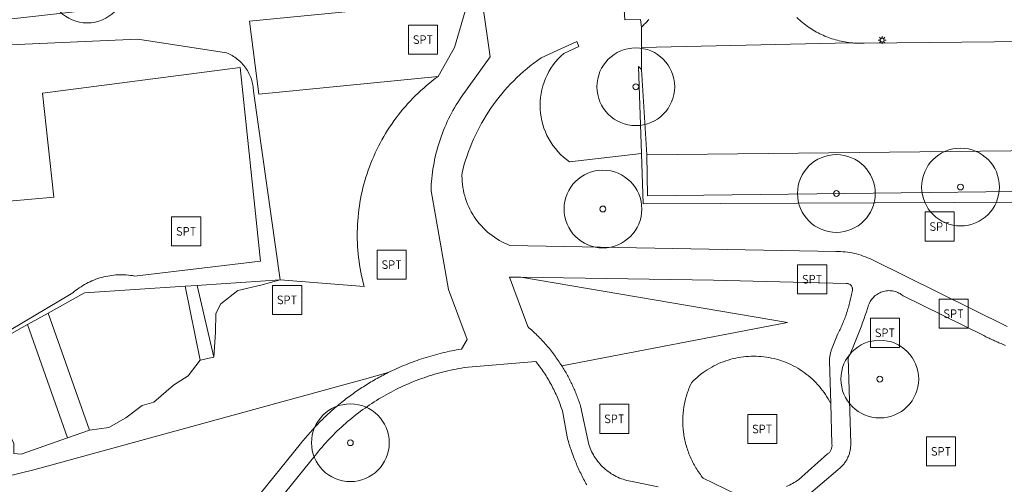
# Model space of a CAD drawing. Header units: metres. Extents: x 187482 to 189800, y 333582 to 335019.
# Tile 24 of 256: x 187707 to 187771, y 333995 to 334025. Entities that reach past the tile are written whole.
import ezdxf
from ezdxf.enums import TextEntityAlignment as Align

# ---------------------------------------------------------------- set-up
doc = ezdxf.new("R2010")
doc.units = ezdxf.units.M
doc.layers.get('0').update_dxf_attribs({"color": 252, "lineweight": 18})
for name, color, linetype, lineweight in [('B-WE-GR-BEPLANTING_CULTUUR_BOSPLANTSOEN-GV', 252, 'Continuous', 18), ('B-WE-GR-BEPLANTING_CULTUUR_HEESTERS-GV', 252, 'Continuous', 18), ('B-WE-GR-BEPLANTING_CULTUUR_VASTE PLANTENVAK-GV', 252, 'Continuous', 18), ('B-WE-GR-BOOM-S', 252, 'Continuous', 18), ('B-WE-IE-MEUBILAIR-S', 252, 'Continuous', 18), ('B-WE-IE-MEUBILAIR_WEGMEUBILAIR-S', 252, 'Continuous', 18), ('B-WE-IE-TERREINAFSCHEIDING_KUNSTMATIG_HEKWERK-G', 252, 'IE-TERREINAFSCHEIDING_KUNSTMATIG-SO', 18), ('B-WE-OG-TERREIN_BEGROEID-GV', 252, 'Continuous', 18), ('B-WE-VH-GESLOTENVERHARDING_ASFALT-GV', 252, 'Continuous', 18), ('B-WE-VH-HALFVERHARDING-GV', 252, 'Continuous', 18), ('B-WE-VH-OPENVERHARDING_TEGEL-GV', 252, 'Continuous', 18)]:
    doc.layers.add(name, color=color, linetype=linetype, lineweight=lineweight)
doc.styles.add('NLCS-ISO', font='NLCS-ISO.ttf')
doc.linetypes.add('IE-TERREINAFSCHEIDING_KUNSTMATIG-SO', pattern='A,4,[82,NLCS.SHX,S=0.75,R=90,X=0,Y=0],4,-2', length=10)

# ---------------------------------------------------------------- blocks, each defined once
blk = doc.blocks.new('SIE-MEUBILAIR_PAAL_LICHTMAST-SO')
for points in [[(-0.62, 0), (-1, 0)], [(-0.71, 0.71), (-0.44, 0.44)], [(0, 1), (0, 0.62)], [(0.44, 0.44), (0.71, 0.71)], [(1, 0), (0.62, 0)], [(-0.71, -0.71), (-0.44, -0.44)], [(0, -0.62), (0, -1)], [(0.44, -0.44), (0.71, -0.71)]]:
    blk.add_lwpolyline(points)
blk.add_circle((0, 0), 0.5)
blk = doc.blocks.new('SIE-WEG_SPEELTOESTEL-SO')
at = {"flags": 128}
blk.add_lwpolyline([(-3.75, -3.75), (3.75, -3.75), (3.75, 3.75), (-3.75, 3.75)], close=True, dxfattribs=at)
at = {"style": 'NLCS-ISO'}
blk.add_text('SPT', height=2.25, dxfattribs=at).set_placement((0, 0), align=Align.MIDDLE_CENTER)
blk = doc.blocks.new('SGR-BOOM_GBKN-SO')
at = {"color": 0, "linetype": 'ByBlock', "lineweight": 18}
for radius in [2, 0.15]:
    blk.add_circle((0, 0), radius, dxfattribs=at)

msp = doc.modelspace()

# ---------------------------------------------------------------- linework, layer by layer
at = {"layer": 'B-WE-GR-BEPLANTING_CULTUUR_BOSPLANTSOEN-GV', "flags": 128}
msp.add_lwpolyline([(187702.942, 334023.34), (187703.333, 334024.768), (187729.341, 334027.716), (187741.071, 334029.238), (187746.077, 334029.887), (187746.093, 334029.649), (187746.157, 334028.677), (187746.393, 334025.111), (187747.403, 334025.131), (187747.46, 334024.65)], dxfattribs=at)
at = {"layer": 'B-WE-GR-BEPLANTING_CULTUUR_BOSPLANTSOEN-GV'}
msp.add_lwpolyline([(187747.46, 334024.65, 0.028799), (187747.938, 334025.144)], format="xyb", dxfattribs=at)
at = {"layer": 'B-WE-GR-BEPLANTING_CULTUUR_HEESTERS-GV', "flags": 128}
msp.add_lwpolyline([(187831.271, 334014.774), (187747.848, 334013.805), (187747.817, 334016.425), (187747.458, 334021.931), (187747.274, 334022.107), (187747.466, 334016.511), (187747.577, 334013.281), (187762.498, 334013.34), (187783.009, 334013.42)], dxfattribs=at)
at = {"layer": 'B-WE-GR-BEPLANTING_CULTUUR_VASTE PLANTENVAK-GV', "flags": 128}
for points in [[(187718.901, 334008.034), (187719.977, 334003.426), (187720.071, 334005.021), (187720.103, 334006.217), (187720.417, 334006.847), (187721.519, 334007.696), (187722.998, 334008.042), (187724.23, 334008.391), (187719.167, 334008.052)], [(187709.327, 334006.256), (187711.981, 333998.728), (187713.211, 333998.885), (187714.313, 333999.515), (187715.351, 334000.301), (187716.106, 334000.522), (187717.365, 334001.623), (187718.309, 334002.221), (187719.1, 334003.221), (187718.122, 334007.981), (187711.659, 334007.548)]]:
    msp.add_lwpolyline(points, close=True, dxfattribs=at)
msp.add_lwpolyline([(187704.539, 334003.972), (187704.68, 334002.429), (187706.033, 334000.134), (187707.099, 333997.87), (187707.099, 333997.215), (187707.579, 333997.186), (187710.566, 333998.229), (187707.997, 334005.518), (187705.707, 334004.249), (187705.636, 334004.225), (187705.564, 334004.202), (187705.492, 334004.18), (187705.42, 334004.159), (187705.348, 334004.138), (187705.276, 334004.119), (187705.203, 334004.1), (187705.13, 334004.083), (187705.057, 334004.066), (187704.983, 334004.05)], dxfattribs=at)
at = {"layer": 'B-WE-IE-TERREINAFSCHEIDING_KUNSTMATIG_HEKWERK-G', "ltscale": 0.2, "flags": 128}
msp.add_lwpolyline([(187687.092, 333992.425), (187691.68, 333997.708), (187693.395, 333999.932), (187697.934, 334005.818), (187698.311, 334006.96), (187698.433, 334007.326), (187699.19, 334009.617), (187702.942, 334023.34), (187703.333, 334024.768), (187729.341, 334027.716), (187741.071, 334029.238), (187746.077, 334029.887), (187746.093, 334029.649), (187746.157, 334028.677), (187746.393, 334025.111), (187747.403, 334025.131), (187747.46, 334024.65), (187747.459, 334023.806), (187747.459, 334023.342), (187747.458, 334021.931), (187747.274, 334022.107), (187747.466, 334016.511), (187747.577, 334013.281), (187762.498, 334013.34), (187783.009, 334013.42), (187791.903, 334013.594), (187801.845, 334013.789)], dxfattribs=at)
at = {"layer": 'B-WE-OG-TERREIN_BEGROEID-GV', "flags": 128}
for points in [[(187735.867, 334020.146), (187737.74, 334022.733), (187736.914, 334028.434), (187736.339, 334026.431), (187735.453, 334023.342), (187734.393, 334021.474)], [(187720.789, 334022.994), (187715.088, 334023.88), (187702.942, 334023.34), (187699.19, 334009.617), (187698.433, 334007.326)], [(187742.463, 334022.953), (187743.43, 334023.411), (187743.318, 334023.732), (187741.008, 334022.671)], [(187699.734, 334005.929), (187698.433, 334007.326), (187701.041, 334012.934), (187709.671, 334013.717), (187708.957, 334020.398), (187721.659, 334022.042), (187722.971, 334009.592), (187714.87, 334008.637)], [(187704.983, 334004.05), (187705.057, 334004.066), (187705.13, 334004.083), (187705.203, 334004.1), (187705.276, 334004.119), (187705.348, 334004.138), (187705.42, 334004.159), (187705.492, 334004.18), (187705.564, 334004.202), (187705.636, 334004.225), (187705.707, 334004.249), (187707.997, 334005.518), (187709.327, 334006.256), (187711.659, 334007.548), (187718.122, 334007.981), (187718.901, 334008.034), (187719.167, 334008.052), (187724.23, 334008.391), (187722.518, 334020.521)], [(187783.009, 334013.42), (187762.498, 334013.34), (187747.577, 334013.281), (187747.466, 334016.511), (187742.846, 334015.979)], [(187735.882, 334003.933), (187736.261, 334004.56), (187735.056, 334007.763), (187733.933, 334014.114)], [(187738.999, 334010.607), (187759.969, 334010.21)], [(187762.274, 334009.689), (187770.97, 334005.396)], [(187729.639, 334007.957), (187724.23, 334008.391), (187722.998, 334008.042), (187721.519, 334007.696), (187720.417, 334006.847), (187720.103, 334006.217), (187720.071, 334005.021), (187719.977, 334003.426), (187719.1, 334003.221), (187718.309, 334002.221), (187717.365, 334001.623), (187716.106, 334000.522), (187715.351, 334000.301), (187714.313, 333999.515), (187713.211, 333998.885), (187711.981, 333998.728), (187710.566, 333998.229), (187707.579, 333997.186), (187707.099, 333997.215)], [(187742.339, 334002.862), (187756.856, 334005.636), (187739.706, 334008.559), (187738.975, 334008.571), (187740.149, 334005.378)], [(187760.628, 334008.153), (187752.092, 334008.36), (187739.706, 334008.559), (187756.856, 334005.636), (187742.339, 334002.862)], [(187710.896, 334007.551), (187706.823, 334005.134)], [(187760.87, 334006.978), (187760.914, 334007.162), (187760.956, 334007.346)], [(187769.749, 334004.663), (187769.613, 334004.731), (187769.477, 334004.801), (187764.3, 334007.354)], [(187762.064, 334006.757), (187761.994, 334006.54), (187761.923, 334006.324), (187761.85, 334006.108), (187761.776, 334005.893)], [(187761.622, 334005.464), (187761.543, 334005.251), (187761.462, 334005.038), (187761.38, 334004.826), (187761.296, 334004.614), (187761.21, 334004.403), (187761.123, 334004.193)], [(187759.633, 334000.438), (187759.549, 334003.153), (187759.551, 334003.208), (187759.554, 334003.263), (187759.558, 334003.318), (187759.564, 334003.373), (187759.57, 334003.427), (187759.578, 334003.482), (187759.588, 334003.536), (187759.598, 334003.59), (187759.61, 334003.644), (187759.623, 334003.697), (187759.637, 334003.75), (187759.652, 334003.803), (187759.668, 334003.855), (187759.686, 334003.907), (187759.705, 334003.959), (187759.725, 334004.01), (187760.069, 334004.868)], [(187770.868, 334004.175), (187770.726, 334004.23), (187770.584, 334004.287)], [(187760.945, 334003.774), (187760.853, 334003.566), (187760.76, 334003.358), (187760.919, 333997.891)], [(187740.669, 334003.135), (187736.073, 334002.748)], [(187731.177, 334002.423), (187729.665, 334002.008), (187708.388, 333996.171)], [(187708.388, 333996.171), (187729.665, 334002.008), (187731.177, 334002.423)], [(187743.541, 334000.278), (187744.079, 333997.795)], [(187742.678, 333998.294), (187742.377, 333999.971)], [(187722.552, 333994.149), (187725.537, 333997.83)], [(187726.475, 333997.082), (187724.212, 333994.29), (187727.49, 333991.18), (187729.598, 333987.686), (187728.091, 333985.956), (187723.449, 333985.109), (187721.596, 333986.028), (187721.376, 333991.851), (187713.637, 333989.833)], [(187760.093, 333996.169), (187758.066, 333994.452)], [(187753.562, 333994.602), (187751.437, 333995.624)]]:
    msp.add_lwpolyline(points, dxfattribs=at)
at = {"layer": 'B-WE-OG-TERREIN_BEGROEID-GV'}
for points in [[(187721.148, 334022.82, 0.034721), (187720.789, 334022.994)], [(187741.292, 334021.338, -0.114216), (187742.463, 334022.953)], [(187721.478, 334022.595, 0.034039), (187721.148, 334022.82)], [(187721.771, 334022.325, 0.037456), (187721.478, 334022.595)], [(187722.023, 334022.016, 0.037589), (187721.771, 334022.325)], [(187741.008, 334022.671, 0.045821), (187739.252, 334021.199)], [(187722.227, 334021.673, 0.03481), (187722.023, 334022.016)], [(187722.38, 334021.305, 0.035899), (187722.227, 334021.673)], [(187722.477, 334020.918, 0.038297), (187722.38, 334021.305)], [(187734.393, 334021.474, 0.07621), (187731.684, 334018.803)], [(187739.252, 334021.199, 0.04559), (187737.789, 334019.435)], [(187740.949, 334019.372, -0.114338), (187741.292, 334021.338)], [(187722.518, 334020.521, 0.037642), (187722.477, 334020.918)], [(187735.066, 334018.757, -0.034886), (187735.867, 334020.146)], [(187737.789, 334019.435, 0.045516), (187736.668, 334017.436)], [(187741.505, 334017.456, -0.113882), (187740.949, 334019.372)], [(187731.684, 334018.803, 0.076298), (187729.897, 334015.444)], [(187734.47, 334017.268, -0.034966), (187735.066, 334018.757)], [(187734.09, 334015.71, -0.035994), (187734.47, 334017.268)], [(187736.668, 334017.436, 0.045268), (187735.926, 334015.268)], [(187742.846, 334015.979, -0.114273), (187741.505, 334017.456)], [(187729.897, 334015.444, 0.075773), (187729.197, 334011.72)], [(187733.933, 334014.114, -0.035738), (187734.09, 334015.71)], [(187735.926, 334015.268, 0.078058), (187736.099, 334013.794)], [(187736.099, 334013.794, 0.077824), (187736.714, 334012.444)], [(187736.714, 334012.444, 0.078207), (187737.713, 334011.347)], [(187729.197, 334011.72, 0.075461), (187729.639, 334007.957)], [(187737.713, 334011.347, 0.077914), (187738.999, 334010.607)], [(187759.969, 334010.21, -0.031823), (187760.565, 334010.185)], [(187760.565, 334010.185, -0.030358), (187761.153, 334010.089)], [(187761.153, 334010.089, -0.031313), (187761.726, 334009.923)], [(187761.726, 334009.923, -0.028649), (187762.274, 334009.689)], [(187712.255, 334008.377, 0.029386), (187711.772, 334008.153)], [(187712.76, 334008.546, 0.029691), (187712.255, 334008.377)], [(187713.28, 334008.657, 0.028374), (187712.76, 334008.546)], [(187713.81, 334008.71, 0.028395), (187713.28, 334008.657)], [(187714.342, 334008.703, 0.028191), (187713.81, 334008.71)], [(187714.87, 334008.637, 0.026573), (187714.342, 334008.703)], [(187711.317, 334007.877, 0.028168), (187710.896, 334007.551)], [(187711.772, 334008.153, 0.026102), (187711.317, 334007.877)], [(187760.714, 334008.152, 0.058132), (187760.628, 334008.153)], [(187760.797, 334008.131, 0.059482), (187760.714, 334008.152)], [(187760.873, 334008.091, 0.052061), (187760.797, 334008.131)], [(187760.938, 334008.035, 0.058145), (187760.873, 334008.091)], [(187760.988, 334007.965, 0.064872), (187760.938, 334008.035)], [(187761.02, 334007.886, 0.078461), (187760.988, 334007.965)], [(187761.034, 334007.801, 0.07061), (187761.02, 334007.886)], [(187761.027, 334007.716, 0.057481), (187761.034, 334007.801)], [(187760.956, 334007.346, 0.00782), (187761.027, 334007.716)], [(187762.434, 334007.321, 0.060651), (187762.214, 334007.062)], [(187762.709, 334007.52, 0.063024), (187762.434, 334007.321)], [(187763.024, 334007.647, 0.059591), (187762.709, 334007.52)], [(187763.36, 334007.694, 0.062118), (187763.024, 334007.647)], [(187763.698, 334007.659, 0.062077), (187763.36, 334007.694)], [(187764.018, 334007.543, 0.063251), (187763.698, 334007.659)], [(187764.3, 334007.354, 0.061278), (187764.018, 334007.543)], [(187760.657, 334006.255, 0.009173), (187760.77, 334006.615)], [(187760.77, 334006.615, 0.010947), (187760.87, 334006.978)], [(187762.214, 334007.062, 0.059208), (187762.064, 334006.757)], [(187760.39, 334005.55, 0.006897), (187760.53, 334005.9)], [(187760.53, 334005.9, 0.008385), (187760.657, 334006.255)], [(187761.776, 334005.893, -0.004871), (187761.622, 334005.464)], [(187740.149, 334005.378, -0.017754), (187740.767, 334004.813)], [(187760.069, 334004.868, 0.009484), (187760.236, 334005.206)], [(187760.236, 334005.206, 0.007012), (187760.39, 334005.55)], [(187740.767, 334004.813, -0.019397), (187741.34, 334004.203)], [(187770.024, 334004.531, -0.007329), (187769.749, 334004.663)], [(187741.34, 334004.203, -0.019588), (187741.865, 334003.551)], [(187761.123, 334004.193, -0.004902), (187760.945, 334003.774)], [(187770.303, 334004.405, -0.007299), (187770.024, 334004.531)], [(187770.584, 334004.287, -0.007321), (187770.303, 334004.405)], [(187732.308, 334002.932, -0.018404), (187733.473, 334003.355)], [(187733.473, 334003.355, -0.018392), (187734.667, 334003.689)], [(187734.667, 334003.689, -0.019782), (187735.882, 334003.933)], [(187741.865, 334003.551, -0.019891), (187742.339, 334002.862)], [(187752.887, 334003.181, -0.059536), (187754.179, 334003.456)], [(187754.179, 334003.456, -0.059086), (187755.499, 334003.418)], [(187755.499, 334003.418, -0.060221), (187756.773, 334003.069)], [(187731.177, 334002.423, -0.01908), (187732.308, 334002.932)], [(187736.073, 334002.748, 0.023666), (187734.678, 334002.455)], [(187740.945, 334002.777, 0.012411), (187740.669, 334003.135)], [(187741.204, 334002.407, 0.007981), (187740.945, 334002.777)], [(187742.339, 334002.862, -0.006237), (187742.525, 334002.557)], [(187751.697, 334002.61, -0.059642), (187752.887, 334003.181)], [(187756.773, 334003.069, -0.05931), (187757.928, 334002.43)], [(187730.368, 334001.992, -0.014182), (187731.177, 334002.423)], [(187734.678, 334002.455, 0.024188), (187733.316, 334002.034)], [(187741.445, 334002.025, 0.011725), (187741.204, 334002.407)], [(187742.525, 334002.557, -0.010076), (187742.702, 334002.247)], [(187742.702, 334002.247, -0.006248), (187742.868, 334001.93)], [(187750.675, 334001.773, -0.059707), (187751.697, 334002.61)], [(187757.928, 334002.43, -0.058981), (187758.9, 334001.536)], [(187728.828, 334001, -0.014845), (187729.584, 334001.517)], [(187729.584, 334001.517, -0.013655), (187730.368, 334001.992)], [(187731.999, 334001.488, 0.023229), (187730.739, 334000.821)], [(187733.316, 334002.034, 0.02293), (187731.999, 334001.488)], [(187741.669, 334001.632, 0.010966), (187741.445, 334002.025)], [(187741.875, 334001.229, 0.010886), (187741.669, 334001.632)], [(187742.868, 334001.93, -0.006265), (187743.024, 334001.609)], [(187743.024, 334001.609, -0.007683), (187743.169, 334001.283)], [(187750.381, 334001.012, -0.034588), (187750.675, 334001.773)], [(187758.9, 334001.536, -0.059454), (187759.633, 334000.438)], [(187728.101, 334000.441, -0.013762), (187728.828, 334001)], [(187730.739, 334000.821, 0.02277), (187729.547, 334000.04)], [(187742.061, 334000.818, 0.01082), (187741.875, 334001.229)], [(187742.229, 334000.398, 0.009852), (187742.061, 334000.818)], [(187743.169, 334001.283, -0.008827), (187743.304, 334000.952)], [(187743.304, 334000.952, -0.006223), (187743.428, 334000.617)], [(187750.197, 334000.217, -0.034811), (187750.381, 334001.012)], [(187727.407, 333999.843, -0.01397), (187728.101, 334000.441)], [(187742.377, 333999.971, 0.009088), (187742.229, 334000.398)], [(187743.428, 334000.617, -0.00885), (187743.541, 334000.278)], [(187750.126, 333999.404, -0.03572), (187750.197, 334000.217)], [(187726.746, 333999.207, -0.013087), (187727.407, 333999.843)], [(187729.547, 334000.04, 0.022888), (187728.432, 333999.151)], [(187726.123, 333998.535, -0.013138), (187726.746, 333999.207)], [(187728.432, 333999.151, 0.02382), (187727.405, 333998.162)], [(187750.169, 333998.589, -0.035549), (187750.126, 333999.404)], [(187725.537, 333997.83, -0.014664), (187726.123, 333998.535)], [(187742.922, 333997.493, -0.014753), (187742.678, 333998.294)], [(187750.326, 333997.788, -0.036044), (187750.169, 333998.589)], [(187727.405, 333998.162, 0.022833), (187726.475, 333997.082)], [(187744.079, 333997.795, 0.033487), (187744.258, 333997.347)], [(187750.593, 333997.017, -0.034879), (187750.326, 333997.788)], [(187760.912, 333997.643, -0.028537), (187760.875, 333997.398)], [(187760.919, 333997.891, -0.028203), (187760.912, 333997.643)], [(187743.216, 333996.709, -0.015096), (187742.922, 333997.493)], [(187744.258, 333997.347, 0.034423), (187744.498, 333996.928)], [(187750.966, 333996.291, -0.035082), (187750.593, 333997.017)], [(187760.81, 333997.159, -0.028445), (187760.716, 333996.929)], [(187760.875, 333997.398, -0.030451), (187760.81, 333997.159)], [(187743.556, 333995.944, -0.015525), (187743.216, 333996.709)], [(187744.498, 333996.928, 0.033982), (187744.793, 333996.546)], [(187744.793, 333996.546, 0.033686), (187745.138, 333996.208)], [(187760.45, 333996.512, -0.034231), (187760.282, 333996.33)], [(187760.596, 333996.712, -0.029095), (187760.45, 333996.512)], [(187760.716, 333996.929, -0.027029), (187760.596, 333996.712)], [(187708.388, 333996.171, -0.022522), (187706.299, 333995.692)], [(187706.299, 333995.692, 0.022522), (187708.388, 333996.171)], [(187743.943, 333995.201, -0.015505), (187743.556, 333995.944)], [(187745.138, 333996.208, 0.033978), (187745.526, 333995.921)], [(187745.526, 333995.921, 0.03342), (187745.95, 333995.691)], [(187751.437, 333995.624, -0.035019), (187750.966, 333996.291)], [(187760.282, 333996.33, -0.034522), (187760.093, 333996.169)], [(187745.95, 333995.691, 0.037352), (187746.402, 333995.522)], [(187746.402, 333995.522, 0.033697), (187746.873, 333995.416)], [(187746.873, 333995.416, 0.007195), (187747.698, 333995.236)], [(187747.698, 333995.236, 0.006043), (187748.527, 333995.079)]]:
    msp.add_lwpolyline(points, format="xyb", dxfattribs=at)
at = {"layer": 'B-WE-VH-GESLOTENVERHARDING_ASFALT-GV', "flags": 128}
for points in [[(187747.466, 334016.511), (187747.274, 334022.107), (187747.458, 334021.931), (187747.459, 334023.342), (187747.459, 334023.806), (187747.46, 334024.65), (187747.403, 334025.131), (187746.393, 334025.111), (187746.157, 334028.677), (187746.093, 334029.649), (187746.077, 334029.887), (187741.071, 334029.238), (187729.341, 334027.716), (187703.333, 334024.768), (187702.942, 334023.34), (187715.088, 334023.88), (187720.789, 334022.994)], [(187734.393, 334021.474), (187722.853, 334020.331), (187722.256, 334025.036), (187736.339, 334026.431), (187736.914, 334028.434), (187737.74, 334022.733), (187735.867, 334020.146)], [(187747.46, 334024.65), (187747.459, 334023.806), (187747.459, 334023.342), (187760.889, 334023.644)], [(187741.008, 334022.671), (187743.318, 334023.732), (187743.43, 334023.411), (187742.463, 334022.953)], [(187722.518, 334020.521), (187724.23, 334008.391), (187729.639, 334007.957)], [(187742.846, 334015.979), (187747.466, 334016.511)], [(187733.933, 334014.114), (187735.056, 334007.763), (187736.261, 334004.56), (187735.882, 334003.933)], [(187759.969, 334010.21), (187738.999, 334010.607)], [(187770.97, 334005.396), (187762.274, 334009.689)], [(187740.149, 334005.378), (187738.975, 334008.571), (187739.706, 334008.559), (187752.092, 334008.36), (187760.628, 334008.153)], [(187760.956, 334007.346), (187760.914, 334007.162), (187760.87, 334006.978)], [(187764.3, 334007.354), (187769.477, 334004.801), (187769.613, 334004.731), (187769.749, 334004.663)], [(187761.776, 334005.893), (187761.85, 334006.108), (187761.923, 334006.324), (187761.994, 334006.54), (187762.064, 334006.757)], [(187761.123, 334004.193), (187761.21, 334004.403), (187761.296, 334004.614), (187761.38, 334004.826), (187761.462, 334005.038), (187761.543, 334005.251), (187761.622, 334005.464)], [(187760.069, 334004.868), (187759.725, 334004.01), (187759.705, 334003.959), (187759.686, 334003.907), (187759.668, 334003.855), (187759.652, 334003.803), (187759.637, 334003.75), (187759.623, 334003.697), (187759.61, 334003.644), (187759.598, 334003.59), (187759.588, 334003.536), (187759.578, 334003.482), (187759.57, 334003.427), (187759.564, 334003.373), (187759.558, 334003.318), (187759.554, 334003.263), (187759.551, 334003.208), (187759.549, 334003.153), (187759.633, 334000.438), (187759.714, 333997.819)], [(187770.584, 334004.287), (187770.726, 334004.23), (187770.868, 334004.175)], [(187760.919, 333997.891), (187760.76, 334003.358), (187760.853, 334003.566), (187760.945, 334003.774)], [(187736.073, 334002.748), (187740.669, 334003.135)], [(187744.079, 333997.795), (187743.541, 334000.278)], [(187742.377, 333999.971), (187742.678, 333998.294)], [(187725.537, 333997.83), (187722.552, 333994.149)], [(187723.515, 333993.431), (187724.212, 333994.29), (187726.475, 333997.082)], [(187759.433, 333997.189), (187757.554, 333995.527)], [(187758.066, 333994.452), (187760.093, 333996.169)]]:
    msp.add_lwpolyline(points, dxfattribs=at)
at = {"layer": 'B-WE-VH-GESLOTENVERHARDING_ASFALT-GV'}
for points in [[(187747.938, 334025.144, -0.028799), (187747.46, 334024.65)], [(187757.821, 334024.939, -0.02051), (187757.46, 334025.258)], [(187758.207, 334024.65, -0.022398), (187757.821, 334024.939)], [(187758.615, 334024.393, -0.022425), (187758.207, 334024.65)], [(187759.042, 334024.17, -0.021365), (187758.615, 334024.393)], [(187759.486, 334023.983, -0.020439), (187759.042, 334024.17)], [(187759.944, 334023.832, -0.019023), (187759.486, 334023.983)], [(187760.413, 334023.719, -0.019594), (187759.944, 334023.832)], [(187760.889, 334023.644, -0.019096), (187760.413, 334023.719)], [(187720.789, 334022.994, -0.034721), (187721.148, 334022.82)], [(187742.463, 334022.953, 0.114216), (187741.292, 334021.338)], [(187721.148, 334022.82, -0.034039), (187721.478, 334022.595)], [(187721.478, 334022.595, -0.037456), (187721.771, 334022.325)], [(187721.771, 334022.325, -0.037589), (187722.023, 334022.016)], [(187739.252, 334021.199, -0.045821), (187741.008, 334022.671)], [(187722.023, 334022.016, -0.03481), (187722.227, 334021.673)], [(187722.227, 334021.673, -0.035899), (187722.38, 334021.305)], [(187722.38, 334021.305, -0.038297), (187722.477, 334020.918)], [(187731.684, 334018.803, -0.07621), (187734.393, 334021.474)], [(187737.789, 334019.435, -0.04559), (187739.252, 334021.199)], [(187741.292, 334021.338, 0.114338), (187740.949, 334019.372)], [(187722.477, 334020.918, -0.037642), (187722.518, 334020.521)], [(187735.867, 334020.146, 0.034886), (187735.066, 334018.757)], [(187736.668, 334017.436, -0.045516), (187737.789, 334019.435)], [(187740.949, 334019.372, 0.113882), (187741.505, 334017.456)], [(187729.897, 334015.444, -0.076298), (187731.684, 334018.803)], [(187735.066, 334018.757, 0.034966), (187734.47, 334017.268)], [(187734.47, 334017.268, 0.035994), (187734.09, 334015.71)], [(187735.926, 334015.268, -0.045268), (187736.668, 334017.436)], [(187741.505, 334017.456, 0.114273), (187742.846, 334015.979)], [(187729.197, 334011.72, -0.075773), (187729.897, 334015.444)], [(187734.09, 334015.71, 0.035738), (187733.933, 334014.114)], [(187736.099, 334013.794, -0.078058), (187735.926, 334015.268)], [(187736.714, 334012.444, -0.077824), (187736.099, 334013.794)], [(187737.713, 334011.347, -0.078207), (187736.714, 334012.444)], [(187729.639, 334007.957, -0.075461), (187729.197, 334011.72)], [(187738.999, 334010.607, -0.077914), (187737.713, 334011.347)], [(187760.565, 334010.185, 0.031823), (187759.969, 334010.21)], [(187761.153, 334010.089, 0.030358), (187760.565, 334010.185)], [(187761.726, 334009.923, 0.031313), (187761.153, 334010.089)], [(187762.274, 334009.689, 0.028649), (187761.726, 334009.923)], [(187760.628, 334008.153, -0.058132), (187760.714, 334008.152)], [(187760.714, 334008.152, -0.059482), (187760.797, 334008.131)], [(187760.797, 334008.131, -0.052061), (187760.873, 334008.091)], [(187760.873, 334008.091, -0.058145), (187760.938, 334008.035)], [(187760.938, 334008.035, -0.064872), (187760.988, 334007.965)], [(187760.988, 334007.965, -0.078461), (187761.02, 334007.886)], [(187761.02, 334007.886, -0.07061), (187761.034, 334007.801)], [(187761.034, 334007.801, -0.057481), (187761.027, 334007.716)], [(187761.027, 334007.716, -0.00782), (187760.956, 334007.346)], [(187762.214, 334007.062, -0.060651), (187762.434, 334007.321)], [(187762.434, 334007.321, -0.063024), (187762.709, 334007.52)], [(187762.709, 334007.52, -0.059591), (187763.024, 334007.647)], [(187763.024, 334007.647, -0.062118), (187763.36, 334007.694)], [(187763.36, 334007.694, -0.062077), (187763.698, 334007.659)], [(187763.698, 334007.659, -0.063251), (187764.018, 334007.543)], [(187764.018, 334007.543, -0.061278), (187764.3, 334007.354)], [(187760.77, 334006.615, -0.009173), (187760.657, 334006.255)], [(187760.87, 334006.978, -0.010947), (187760.77, 334006.615)], [(187762.064, 334006.757, -0.059208), (187762.214, 334007.062)], [(187760.53, 334005.9, -0.006897), (187760.39, 334005.55)], [(187760.657, 334006.255, -0.008385), (187760.53, 334005.9)], [(187761.622, 334005.464, 0.004871), (187761.776, 334005.893)], [(187740.767, 334004.813, 0.017754), (187740.149, 334005.378)], [(187760.236, 334005.206, -0.009484), (187760.069, 334004.868)], [(187760.39, 334005.55, -0.007012), (187760.236, 334005.206)], [(187741.34, 334004.203, 0.019397), (187740.767, 334004.813)], [(187769.749, 334004.663, 0.007329), (187770.024, 334004.531)], [(187741.865, 334003.551, 0.019588), (187741.34, 334004.203)], [(187760.945, 334003.774, 0.004902), (187761.123, 334004.193)], [(187770.024, 334004.531, 0.007299), (187770.303, 334004.405)], [(187770.303, 334004.405, 0.007321), (187770.584, 334004.287)], [(187733.473, 334003.355, 0.018404), (187732.308, 334002.932)], [(187734.667, 334003.689, 0.018392), (187733.473, 334003.355)], [(187735.882, 334003.933, 0.019782), (187734.667, 334003.689)], [(187742.339, 334002.862, 0.019891), (187741.865, 334003.551)], [(187732.308, 334002.932, 0.01908), (187731.177, 334002.423)], [(187734.678, 334002.455, -0.023666), (187736.073, 334002.748)], [(187740.669, 334003.135, -0.012411), (187740.945, 334002.777)], [(187740.945, 334002.777, -0.007981), (187741.204, 334002.407)], [(187742.525, 334002.557, 0.006237), (187742.339, 334002.862)], [(187731.177, 334002.423, 0.014182), (187730.368, 334001.992)], [(187733.316, 334002.034, -0.024188), (187734.678, 334002.455)], [(187741.204, 334002.407, -0.011725), (187741.445, 334002.025)], [(187742.702, 334002.247, 0.010076), (187742.525, 334002.557)], [(187742.868, 334001.93, 0.006248), (187742.702, 334002.247)], [(187729.584, 334001.517, 0.014845), (187728.828, 334001)], [(187730.368, 334001.992, 0.013655), (187729.584, 334001.517)], [(187730.739, 334000.821, -0.023229), (187731.999, 334001.488)], [(187731.999, 334001.488, -0.02293), (187733.316, 334002.034)], [(187741.445, 334002.025, -0.010966), (187741.669, 334001.632)], [(187741.669, 334001.632, -0.010886), (187741.875, 334001.229)], [(187743.024, 334001.609, 0.006265), (187742.868, 334001.93)], [(187743.169, 334001.283, 0.007683), (187743.024, 334001.609)], [(187728.828, 334001, 0.013762), (187728.101, 334000.441)], [(187729.547, 334000.04, -0.02277), (187730.739, 334000.821)], [(187741.875, 334001.229, -0.01082), (187742.061, 334000.818)], [(187742.061, 334000.818, -0.009852), (187742.229, 334000.398)], [(187743.304, 334000.952, 0.008827), (187743.169, 334001.283)], [(187743.428, 334000.617, 0.006223), (187743.304, 334000.952)], [(187728.101, 334000.441, 0.01397), (187727.407, 333999.843)], [(187742.229, 334000.398, -0.009088), (187742.377, 333999.971)], [(187743.541, 334000.278, 0.00885), (187743.428, 334000.617)], [(187727.407, 333999.843, 0.013087), (187726.746, 333999.207)], [(187728.432, 333999.151, -0.022888), (187729.547, 334000.04)], [(187726.746, 333999.207, 0.013138), (187726.123, 333998.535)], [(187727.405, 333998.162, -0.02382), (187728.432, 333999.151)], [(187726.123, 333998.535, 0.014664), (187725.537, 333997.83)], [(187742.678, 333998.294, 0.014753), (187742.922, 333997.493)], [(187726.475, 333997.082, -0.022833), (187727.405, 333998.162)], [(187744.258, 333997.347, -0.033487), (187744.079, 333997.795)], [(187759.711, 333997.639, -0.063203), (187759.66, 333997.466)], [(187759.714, 333997.819, -0.061094), (187759.711, 333997.639)], [(187760.875, 333997.398, 0.028537), (187760.912, 333997.643)], [(187760.912, 333997.643, 0.028203), (187760.919, 333997.891)], [(187742.922, 333997.493, 0.015096), (187743.216, 333996.709)], [(187744.498, 333996.928, -0.034423), (187744.258, 333997.347)], [(187759.565, 333997.312, -0.066722), (187759.433, 333997.189)], [(187759.66, 333997.466, -0.06915), (187759.565, 333997.312)], [(187760.716, 333996.929, 0.028445), (187760.81, 333997.159)], [(187760.81, 333997.159, 0.030451), (187760.875, 333997.398)], [(187743.216, 333996.709, 0.015525), (187743.556, 333995.944)], [(187744.793, 333996.546, -0.033982), (187744.498, 333996.928)], [(187745.138, 333996.208, -0.033686), (187744.793, 333996.546)], [(187760.282, 333996.33, 0.034231), (187760.45, 333996.512)], [(187760.45, 333996.512, 0.029095), (187760.596, 333996.712)], [(187760.596, 333996.712, 0.027029), (187760.716, 333996.929)], [(187743.556, 333995.944, 0.015505), (187743.943, 333995.201)], [(187745.526, 333995.921, -0.033978), (187745.138, 333996.208)], [(187745.95, 333995.691, -0.03342), (187745.526, 333995.921)], [(187760.093, 333996.169, 0.034522), (187760.282, 333996.33)], [(187746.402, 333995.522, -0.037352), (187745.95, 333995.691)], [(187746.873, 333995.416, -0.033697), (187746.402, 333995.522)], [(187747.698, 333995.236, -0.007195), (187746.873, 333995.416)], [(187748.527, 333995.079, -0.006043), (187747.698, 333995.236)], [(187757.554, 333995.527, -0.041238), (187756.78, 333995.087)]]:
    msp.add_lwpolyline(points, format="xyb", dxfattribs=at)
at = {"layer": 'B-WE-VH-GESLOTENVERHARDING_ASFALT-GV', "flags": 128}
msp.add_lwpolyline([(187747.458, 334021.931), (187747.817, 334016.425), (187800.438, 334017.02), (187833.57, 334017.477), (187833.259, 334024.424), (187832.626, 334024.429), (187784.846, 334023.841), (187761.778, 334023.609), (187761.722, 334023.607), (187761.667, 334023.606), (187761.611, 334023.605), (187761.555, 334023.605), (187761.5, 334023.606), (187761.444, 334023.607), (187761.389, 334023.608), (187761.277, 334023.612), (187761.222, 334023.615), (187761.166, 334023.619), (187761.111, 334023.623), (187761.055, 334023.628), (187761, 334023.633), (187760.944, 334023.638), (187760.889, 334023.644), (187747.459, 334023.342)], close=True, dxfattribs=at)
at = {"layer": 'B-WE-VH-HALFVERHARDING-GV', "flags": 128}
for points in [[(187734.393, 334021.474), (187735.453, 334023.342), (187736.339, 334026.431), (187722.256, 334025.036), (187722.853, 334020.331)], [(187719.1, 334003.221), (187719.977, 334003.426), (187718.901, 334008.034), (187718.122, 334007.981)], [(187711.981, 333998.728), (187709.327, 334006.256), (187707.997, 334005.518), (187710.566, 333998.229)]]:
    msp.add_lwpolyline(points, close=True, dxfattribs=at)
for points in [[(187714.87, 334008.637), (187722.971, 334009.592), (187721.659, 334022.042), (187708.957, 334020.398), (187709.671, 334013.717), (187701.041, 334012.934), (187698.433, 334007.326), (187699.734, 334005.929)], [(187706.823, 334005.134), (187710.896, 334007.551)], [(187759.714, 333997.819), (187759.633, 334000.438)], [(187757.554, 333995.527), (187759.433, 333997.189)], [(187751.437, 333995.624), (187753.562, 333994.602)]]:
    msp.add_lwpolyline(points, dxfattribs=at)
at = {"layer": 'B-WE-VH-HALFVERHARDING-GV'}
for points in [[(187711.772, 334008.153, -0.029386), (187712.255, 334008.377)], [(187712.255, 334008.377, -0.029691), (187712.76, 334008.546)], [(187712.76, 334008.546, -0.028374), (187713.28, 334008.657)], [(187713.28, 334008.657, -0.028395), (187713.81, 334008.71)], [(187713.81, 334008.71, -0.028191), (187714.342, 334008.703)], [(187714.342, 334008.703, -0.026573), (187714.87, 334008.637)], [(187710.896, 334007.551, -0.028168), (187711.317, 334007.877)], [(187711.317, 334007.877, -0.026102), (187711.772, 334008.153)], [(187754.179, 334003.456, 0.059536), (187752.887, 334003.181)], [(187755.499, 334003.418, 0.059086), (187754.179, 334003.456)], [(187756.773, 334003.069, 0.060221), (187755.499, 334003.418)], [(187752.887, 334003.181, 0.059642), (187751.697, 334002.61)], [(187757.928, 334002.43, 0.05931), (187756.773, 334003.069)], [(187751.697, 334002.61, 0.059707), (187750.675, 334001.773)], [(187758.9, 334001.536, 0.058981), (187757.928, 334002.43)], [(187750.675, 334001.773, 0.034588), (187750.381, 334001.012)], [(187759.633, 334000.438, 0.059454), (187758.9, 334001.536)], [(187750.381, 334001.012, 0.034811), (187750.197, 334000.217)], [(187750.197, 334000.217, 0.03572), (187750.126, 333999.404)], [(187750.126, 333999.404, 0.035549), (187750.169, 333998.589)], [(187750.169, 333998.589, 0.036044), (187750.326, 333997.788)], [(187750.326, 333997.788, 0.034879), (187750.593, 333997.017)], [(187759.66, 333997.466, 0.063203), (187759.711, 333997.639)], [(187759.711, 333997.639, 0.061094), (187759.714, 333997.819)], [(187750.593, 333997.017, 0.035082), (187750.966, 333996.291)], [(187759.433, 333997.189, 0.066722), (187759.565, 333997.312)], [(187759.565, 333997.312, 0.06915), (187759.66, 333997.466)], [(187750.966, 333996.291, 0.035019), (187751.437, 333995.624)], [(187756.78, 333995.087, 0.041238), (187757.554, 333995.527)]]:
    msp.add_lwpolyline(points, format="xyb", dxfattribs=at)
at = {"layer": 'B-WE-VH-OPENVERHARDING_TEGEL-GV', "flags": 128}
msp.add_lwpolyline([(187760.889, 334023.644), (187760.944, 334023.638), (187761, 334023.633), (187761.055, 334023.628), (187761.111, 334023.623), (187761.166, 334023.619), (187761.222, 334023.615), (187761.277, 334023.612), (187761.389, 334023.608), (187761.444, 334023.607), (187761.5, 334023.606), (187761.555, 334023.605), (187761.611, 334023.605), (187761.667, 334023.606), (187761.722, 334023.607), (187761.778, 334023.609), (187784.846, 334023.841), (187832.626, 334024.429), (187832.481, 334026.955)], dxfattribs=at)
at = {"layer": 'B-WE-VH-OPENVERHARDING_TEGEL-GV'}
for points in [[(187757.46, 334025.258, 0.02051), (187757.821, 334024.939)], [(187757.821, 334024.939, 0.022398), (187758.207, 334024.65)], [(187758.207, 334024.65, 0.022425), (187758.615, 334024.393)], [(187758.615, 334024.393, 0.021365), (187759.042, 334024.17)], [(187759.042, 334024.17, 0.020439), (187759.486, 334023.983)], [(187759.486, 334023.983, 0.019023), (187759.944, 334023.832)], [(187759.944, 334023.832, 0.019594), (187760.413, 334023.719)], [(187760.413, 334023.719, 0.019096), (187760.889, 334023.644)]]:
    msp.add_lwpolyline(points, format="xyb", dxfattribs=at)
at = {"layer": 'B-WE-VH-OPENVERHARDING_TEGEL-GV', "flags": 128}
msp.add_lwpolyline([(187833.57, 334017.477), (187800.438, 334017.02), (187747.817, 334016.425), (187747.848, 334013.805), (187831.271, 334014.774), (187831.21, 334016.213), (187833.638, 334016.242)], close=True, dxfattribs=at)

# ---------------------------------------------------------------- block references
at = {"layer": 'B-WE-GR-BOOM-S', "xscale": 1.25, "yscale": 1.25, "zscale": 1.25}
for p in [(187711.829, 334027.415), (187747.1, 334020.81), (187767.978, 334014.361), (187759.997, 334013.946), (187744.985, 334012.947), (187762.787, 334002.004), (187728.747, 333997.91)]:
    msp.add_blockref('SGR-BOOM_GBKN-SO', p, dxfattribs=at)
at = {"layer": 'B-WE-IE-MEUBILAIR-S', "xscale": 0.25, "yscale": 0.25, "zscale": 0.25}
msp.add_blockref('SIE-MEUBILAIR_PAAL_LICHTMAST-SO', (187762.937, 334023.815), dxfattribs=at)
at = {"layer": 'B-WE-IE-MEUBILAIR_WEGMEUBILAIR-S', "xscale": 0.25, "yscale": 0.25, "zscale": 0.25}
for p in [(187733.42, 334023.842), (187718.194, 334011.508), (187766.636, 334011.817), (187731.407, 334009.367), (187758.443, 334008.427), (187724.681, 334007.099), (187767.535, 334006.21), (187763.125, 334004.98), (187745.722, 333999.445), (187755.233, 333998.793), (187766.728, 333997.354)]:
    msp.add_blockref('SIE-WEG_SPEELTOESTEL-SO', p, dxfattribs=at)

doc.saveas('drawing.dxf')
